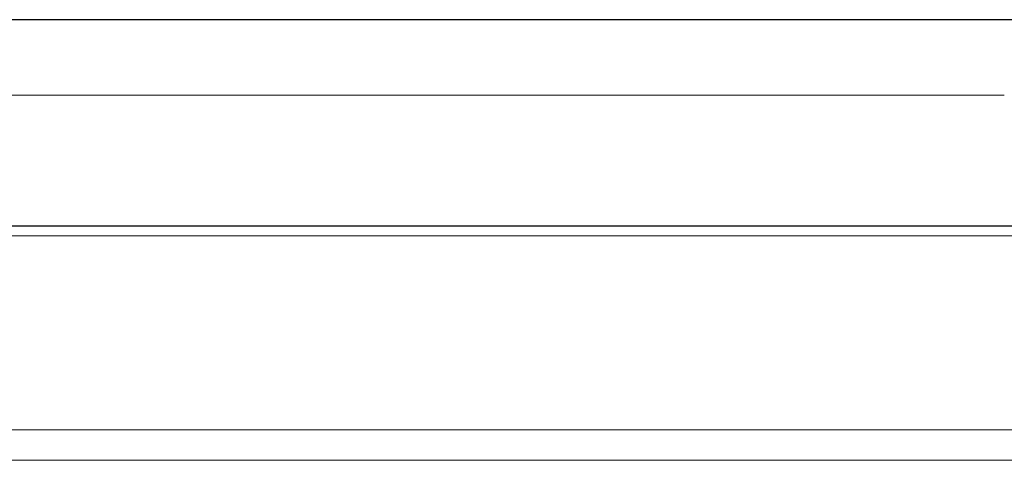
# Model space of a CAD drawing. Header units: millimetres. Extents: x 8 to 717, y 12 to 440.
# Tile 137 of 148: x 422 to 451, y 400 to 413. Entities that reach past the tile are written whole.
import ezdxf

# ---------------------------------------------------------------- set-up
doc = ezdxf.new("R2010")
doc.units = ezdxf.units.MM

msp = doc.modelspace()

# ---------------------------------------------------------------- linework, layer by layer
at = {"color": 7, "linetype": 'Continuous', "lineweight": 30}
msp.add_line((466.505, 413.18), (398.12, 413.18), dxfattribs=at)
at = {"color": 252, "linetype": 'Continuous', "lineweight": 0}
msp.add_line((400.717, 410.939), (451.408, 410.939), dxfattribs=at)
at = {"color": 7, "linetype": 'Continuous', "lineweight": 30, "flags": 128}
msp.add_lwpolyline([(466.505, 407.052), (455.324, 407.052), (424.132, 407.052), (408.536, 407.052), (404.638, 407.052), (402.94, 407.052), (401.85, 407.052), (401.286, 407.051), (400.889, 407.051), (400.718, 407.052)], dxfattribs=at)
at = {"color": 252, "linetype": 'Continuous', "lineweight": 0, "flags": 128}
for points in [[(400.717, 406.763), (403.011, 406.763), (411.13, 406.763), (455.43, 406.763), (466.505, 406.763)], [(400.717, 401.012), (403.132, 401.012), (411.131, 401.012), (455.43, 401.012), (466.505, 401.012)]]:
    msp.add_lwpolyline(points, dxfattribs=at)
at = {"color": 252, "linetype": 'Continuous', "lineweight": 0}
msp.add_open_spline([(400.718, 400.104), (401.472, 400.104), (402.979, 400.104), (417.054, 400.106), (436.658, 400.104), (457.08, 400.104), (464.934, 400.104), (466.505, 400.104)], degree=3, knots=[0, 0, 0, 0, 0.034377, 0.068754, 0.641829, 0.928366, 1, 1, 1, 1], dxfattribs=at)

doc.saveas('drawing.dxf')
